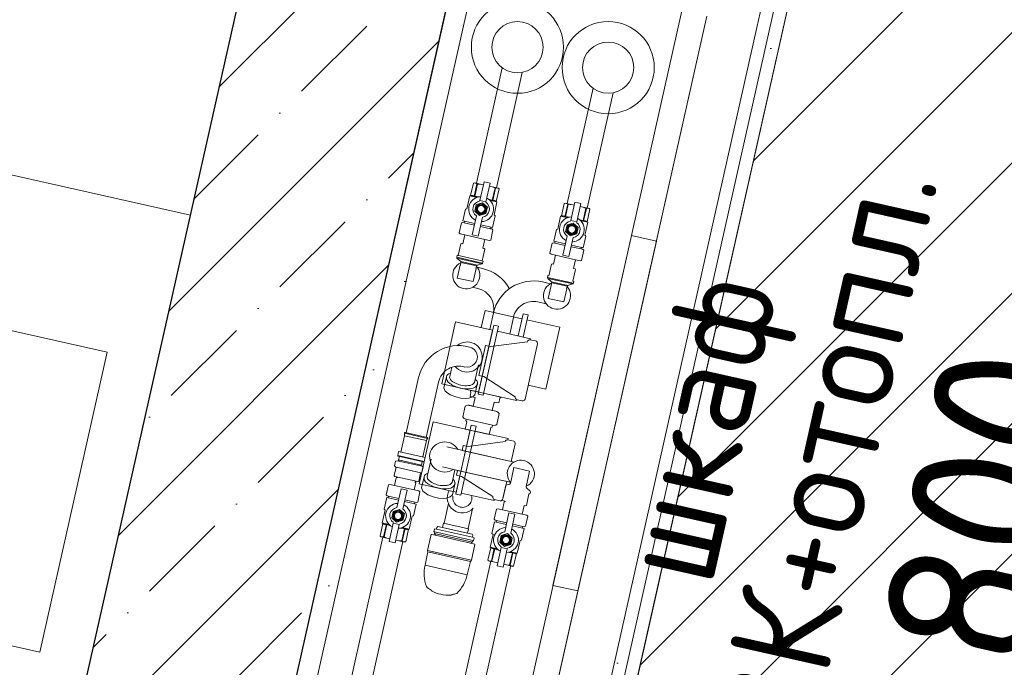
# Model space of a CAD drawing. Header units: millimetres. Extents: x -7145539 to -6664766, y 5874041 to 6141700.
# Tile 115 of 177: x -6933172 to -6932210, y 5899319 to 5899951. Entities that reach past the tile are written whole.
import ezdxf

# ---------------------------------------------------------------- set-up
doc = ezdxf.new("R2010")
doc.units = ezdxf.units.MM
doc.header["$MEASUREMENT"] = 0
for name, color, linetype in [('S - МОП.АР', 7, 'Continuous'), ('АР-Стены_внутренние_пилоны.АР', 7, 'Continuous'), ('АР-Стены_Перегородки_шахты_.АР', 7, 'Continuous'), ('АР-Чертеж-Размеры.АР', 7, 'Continuous')]:
    doc.layers.add(name, color=color, linetype=linetype)
for name, color, linetype, lineweight in [('АР-Стены_внутренние_пилоны.АР_Ном._пера__1', 7, 'Continuous', 15), ('АР-Стены_Перегородки_100_.АР_Ном._пера__1', 7, 'Continuous', 15), ('АР-Стены_Перегородки_шахты_.АР_Ном._пера__1', 7, 'Continuous', 15), ('АР-Чертеж-Размеры.АР_Ном._пера__1', 7, 'Continuous', 0), ('ИОС-Шахты и отверстия.АР_Ном._пера__1', 7, 'Continuous', 0), ('МГН.АР_Ном._пера__120', 7, 'Continuous', 0)]:
    doc.layers.add(name, color=color, linetype=linetype, lineweight=lineweight)
doc.styles.add('РЎР“Р•РќР•Р\xa0Р\x98Р\xa0_РЎРўР\x98Р›Р¬_6', font='GOST_Common.ttf')
doc.dimstyles.new('СГЕНЕРИР_СТИЛЬ__1', dxfattribs={"dimtxt": 150, "dimasz": 142.5, "dimexe": 0.18, "dimexo": 0.0625, "dimgap": 0, "dimtad": 1, "dimdec": 0, "dimzin": 0, "dimdsep": 46, "dimtxsty": 'РЎР“Р•РќР•Р\xa0Р\x98Р\xa0_РЎРўР\x98Р›Р¬_6', "dimblk": 'ARROWHEAD_6', "dimblk1": 'ARROWHEAD_6', "dimblk2": 'ARROWHEAD_6', "dimcen": 0.09, "dimse1": 1, "dimse2": 1, "dimclrd": 7, "dimclre": 7, "dimclrt": 7, "dimazin": 0, "dimtfac": 1, "dimtdec": 4, "dimtmove": 0, "dimatfit": 3, "dimfxl": 1, "dimtolj": 1, "dimtzin": 0, "dimarcsym": 0})
pattern_1 = [(45, (-6321637.81, 6319297.94), (-111.369318, 111.369318), [0, -105, 0, -157.5]), (110, (-6321287.81, 6319297.94), (148.001588, 53.868173), [0, -77, 0, -133])]
pattern_2 = [(45, (-6321637.81, 6318947.94), (-84.852814, 84.852814), []), (45, (-6321680.24, 6318990.37), (-84.852814, 84.852814), [90, -30, 0, -30])]
pattern_3 = [(0, (-6321637.814, 6318947.94), (0, 75), [0, -75])]

# ---------------------------------------------------------------- blocks, each defined once
blk = doc.blocks.new('Стена_249_1', base_point=(-6932824.21, 5900063.84))
at = {"layer": 'АР-Стены_внутренние_пилоны.АР', "linetype": 'Continuous', "lineweight": 0, "true_color": 0x000000}
h = blk.add_hatch(dxfattribs=at)
h.set_pattern_fill('ЖЕЛЕЗОБЕТОН__PROJECT__0001', color=18, style=0, pattern_type=2)
h.set_pattern_definition(pattern_2)
h.paths.add_polyline_path([(-6932909.62, 5900185.51), (-6932714.48, 5900141.68), (-6932710.1, 5900161.19), (-6932905.24, 5900205.02)])
h = blk.add_hatch(dxfattribs=at)
h.set_pattern_fill('ЖЕЛЕЗОБЕТОН__PROJECT__0001', color=18, style=0, pattern_type=2)
h.set_pattern_definition(pattern_2)
h.paths.add_polyline_path([(-6932953.45, 5899990.37), (-6932714.48, 5900141.68), (-6932909.62, 5900185.51)])
h = blk.add_hatch(dxfattribs=at)
h.set_pattern_fill('ШТУКАТУРКА__ГИПС_01_0001', color=18, style=0, pattern_type=2)
h.set_pattern_definition(pattern_1)
h.paths.add_polyline_path([(-6932895.62, 5899243.95), (-6932690.59, 5900156.81), (-6932714.48, 5900141.68), (-6932915.13, 5899248.34)])
h = blk.add_hatch(dxfattribs=at)
h.set_pattern_fill('ШТУКАТУРКА__ГИПС_01_0001', color=18, style=0, pattern_type=2)
h.set_pattern_definition(pattern_1)
h.paths.add_polyline_path([(-6932714.48, 5900141.68), (-6932690.59, 5900156.81), (-6932710.1, 5900161.19)])
h = blk.add_hatch(dxfattribs=at)
h.set_pattern_fill('ЖЕЛЕЗОБЕТОН__PROJECT__0001', color=18, style=0, pattern_type=2)
h.set_pattern_definition(pattern_2)
h.paths.add_polyline_path([(-6932919.52, 5899228.82), (-6932714.48, 5900141.68), (-6932953.45, 5899990.37), (-6933114.66, 5899272.65)])
at = {"layer": 'АР-Стены_внутренние_пилоны.АР_Ном._пера__1', "color": 7, "linetype": 'Continuous', "lineweight": 30}
for q in [(-6932714.48, 5900141.68), (-6932919.52, 5899228.82)]:
    blk.add_line((-6932915.13, 5899248.34), q, dxfattribs=at)
at = {"layer": 'АР-Стены_внутренние_пилоны.АР_Ном._пера__1', "color": 7, "linetype": 'Continuous', "lineweight": 0, "flags": 128}
blk.add_lwpolyline([(-6932895.62, 5899243.95), (-6932690.59, 5900156.81)], dxfattribs=at)
at = {"layer": 'АР-Стены_внутренние_пилоны.АР_Ном._пера__1', "color": 7, "linetype": 'Continuous', "lineweight": 30, "flags": 128}
blk.add_lwpolyline([(-6932953.45, 5899990.37), (-6933114.66, 5899272.65)], dxfattribs=at)
at = {"layer": 'АР-Стены_Перегородки_100_.АР_Ном._пера__1', "color": 7, "linetype": 'Continuous', "lineweight": 30}
for p, q in [((-6932909.62, 5900185.51), (-6932905.24, 5900205.02)), ((-6932953.45, 5899990.37), (-6932909.62, 5900185.51)), ((-6932714.48, 5900141.68), (-6932710.1, 5900161.19))]:
    blk.add_line(p, q, dxfattribs=at)
blk = doc.blocks.new('Стена_258_1', base_point=(-6933136.57, 5899175.07))
at = {"layer": 'АР-Стены_внутренние_пилоны.АР', "linetype": 'Continuous', "lineweight": 0, "true_color": 0x000000}
h = blk.add_hatch(dxfattribs=at)
h.set_pattern_fill('БЛОКИ_БЕТОННЫЕ_ЭФФЕКТИВН_78', color=18, style=0, pattern_type=2)
h.set_pattern_definition([(45, (-6321637.81, 6318947.94), (-127.279217, 127.279217), [])])
h.paths.add_polyline_path([(-6933114.66, 5899272.64), (-6933875.69, 5899443.57), (-6933919.51, 5899248.43), (-6933158.49, 5899077.5)])
at = {"layer": 'АР-Стены_внутренние_пилоны.АР_Ном._пера__1', "color": 7, "linetype": 'Continuous', "lineweight": 15, "flags": 128}
for points in [[(-6933114.66, 5899272.64), (-6933875.69, 5899443.57)], [(-6933158.49, 5899077.5), (-6933114.66, 5899272.64)], [(-6933919.51, 5899248.43), (-6933158.49, 5899077.5)]]:
    blk.add_lwpolyline(points, dxfattribs=at)
blk = doc.blocks.new('Стена_289_1', base_point=(-6932470.45, 5899973.34))
at = {"layer": 'АР-Стены_Перегородки_шахты_.АР', "linetype": 'Continuous', "lineweight": 0, "true_color": 0x000000}
h = blk.add_hatch(dxfattribs=at)
h.set_pattern_fill('ШТУКАТУРКА__ГИПС_03_0001', color=18, style=0, pattern_type=2)
h.set_pattern_definition(pattern_3)
h.paths.add_polyline_path([(-6932425.64, 5900001.71), (-6932410.71, 5900011.17), (-6932422.9, 5900013.9)])
h = blk.add_hatch(dxfattribs=at)
h.set_pattern_fill('ШТУКАТУРКА__ГИПС_03_0001', color=18, style=0, pattern_type=2)
h.set_pattern_definition(pattern_3)
h.paths.add_polyline_path([(-6932440.58, 5899992.25), (-6932425.64, 5900001.71), (-6932437.84, 5900004.45)])
h = blk.add_hatch(dxfattribs=at)
h.set_pattern_fill('ШТУКАТУРКА__ГИПС_03_0001', color=18, style=0, pattern_type=2)
h.set_pattern_definition(pattern_3)
h.paths.add_polyline_path([(-6932425.64, 5900001.71), (-6932413.44, 5899998.97), (-6932410.71, 5900011.17)])
h = blk.add_hatch(dxfattribs=at)
h.set_pattern_fill('ШТУКАТУРКА__ГИПС_03_0001', color=18, style=0, pattern_type=2)
h.set_pattern_definition(pattern_3)
h.paths.add_polyline_path([(-6932425.64, 5900001.71), (-6932614.65, 5899160.17), (-6932602.45, 5899157.43), (-6932413.44, 5899998.97)])
h = blk.add_hatch(dxfattribs=at)
h.set_pattern_fill('ШТУКАТУРКА__ГИПС_03_0001', color=18, style=0, pattern_type=2)
h.set_pattern_definition(pattern_3)
h.paths.add_polyline_path([(-6932440.58, 5899992.25), (-6932428.38, 5899989.51), (-6932425.64, 5900001.71)])
h = blk.add_hatch(dxfattribs=at)
h.set_pattern_fill('ШТУКАТУРКА__ГИПС_03_0001', color=18, style=0, pattern_type=2)
h.set_pattern_definition(pattern_3)
h.paths.add_polyline_path([(-6932440.58, 5899992.25), (-6932626.84, 5899162.91), (-6932614.65, 5899160.17), (-6932428.38, 5899989.51)])
at = {"layer": 'АР-Стены_Перегородки_шахты_.АР_Ном._пера__1', "color": 7, "linetype": 'Continuous', "lineweight": 0}
for p, q in [((-6932440.58, 5899992.25), (-6932489.36, 5900003.21)), ((-6932428.38, 5899989.51), (-6932425.64, 5900001.71)), ((-6932614.65, 5899160.17), (-6932428.38, 5899989.51)), ((-6932451.53, 5899943.47), (-6932440.58, 5899992.25)), ((-6932626.84, 5899162.91), (-6932451.53, 5899943.47))]:
    blk.add_line(p, q, dxfattribs=at)
at = {"layer": 'АР-Стены_Перегородки_шахты_.АР_Ном._пера__1', "color": 7, "linetype": 'Continuous', "lineweight": 0, "flags": 128}
for points in [[(-6932410.71, 5900011.17), (-6932422.9, 5900013.9)], [(-6932602.45, 5899157.43), (-6932410.71, 5900011.17)], [(-6932500.32, 5899954.42), (-6932675.63, 5899173.87)], [(-6932626.84, 5899162.91), (-6932675.63, 5899173.87)], [(-6932614.65, 5899160.17), (-6932626.84, 5899162.91)], [(-6932602.45, 5899157.43), (-6932614.65, 5899160.17)]]:
    blk.add_lwpolyline(points, dxfattribs=at)
blk = doc.blocks.new('*D1235', base_point=(-6321637.81, 6318947.94))
at = {"layer": 'АР-Чертеж-Размеры.АР_Ном._пера__1', "color": 7, "linetype": 'Continuous', "lineweight": 0, "transparency": 16777216}
for p, q in [((-6932035.62, 5899850.04), (-6932010.97, 5899959.81)), ((-6931978.88, 5899760.43), (-6932092.36, 5899939.66)), ((-6931898.42, 5899819.23), (-6932172.83, 5899880.86)), ((-6932210.93, 5899069.49), (-6932035.62, 5899850.04)), ((-6932267.67, 5899159.1), (-6932154.19, 5898979.88)), ((-6932073.72, 5899038.67), (-6932348.14, 5899100.31)), ((-6932235.58, 5898959.72), (-6932210.93, 5899069.49))]:
    blk.add_line(p, q, dxfattribs=at)
at = {"layer": 'АР-Чертеж-Размеры.АР_Ном._пера__1', "color": 7, "lineweight": 0, "transparency": 16777216, "insert": (-6932187.41, 5899311.12), "char_height": 150, "attachment_point": 7, "rotation": 77.34172, "style": 'РЎР“Р•РќР•Р\xa0Р\x98Р\xa0_РЎРўР\x98Р›Р¬_6'}
blk.add_mtext('\\A1;{\\pql;\\fGOST Common|b0|i0|c204|p0;\\W1.000000;800}', dxfattribs=at)
blk = doc.blocks.new('ARROWHEAD_6')
at = {"color": 0, "linetype": 'Continuous', "lineweight": 0}
for p, q in [((-0.5, -0.5), (0.5, 0.5)), ((0, 0), (-1, 0))]:
    blk.add_line(p, q, dxfattribs=at)
blk = doc.blocks.new('*D1256', base_point=(-6321637.81, 6318947.94))
at = {"layer": 'АР-Чертеж-Размеры.АР_Ном._пера__1', "color": 7, "linetype": 'Continuous', "lineweight": 0, "transparency": 16777216}
for p, q in [((-6932428.94, 5899929.06), (-6932367.31, 5900203.47)), ((-6932308.51, 5900123.01), (-6932487.74, 5900009.52)), ((-6932507.89, 5900090.92), (-6932398.13, 5900066.26)), ((-6932398.13, 5900066.26), (-6930446.74, 5899627.99)), ((-6930477.55, 5899490.79), (-6930415.92, 5899765.2)), ((-6930536.35, 5899571.25), (-6930357.13, 5899684.73)), ((-6930446.74, 5899627.99), (-6930336.97, 5899603.34))]:
    blk.add_line(p, q, dxfattribs=at)
at = {"layer": 'АР-Чертеж-Размеры.АР_Ном._пера__1', "color": 7, "lineweight": 0, "transparency": 16777216, "insert": (-6931648.51, 5899928.65), "char_height": 150, "attachment_point": 7, "rotation": 347.34172, "style": 'РЎР“Р•РќР•Р\xa0Р\x98Р\xa0_РЎРўР\x98Р›Р¬_6'}
blk.add_mtext('\\A1;{\\pql;\\fGOST Common|b0|i0|c204|p0;\\W1.000000;2\xa0000}', dxfattribs=at)

msp = doc.modelspace()

# ---------------------------------------------------------------- hatches: boundary and pattern name
at = {"layer": 'МГН.АР_Ном._пера__120', "linetype": 'Continuous', "lineweight": 0}
h = msp.add_hatch(dxfattribs=at)
h.set_pattern_fill('FACE_BRICK_0001', style=0, pattern_type=2)
h.set_pattern_definition([(45, (-6321637.81, 6318947.94), (-63.639609, 63.639609), [])])
h.paths.add_polyline_path([(-6932203.43, 5900933.13), (-6932597.87, 5899176.89), (-6930646.48, 5898738.63), (-6930252.04, 5900494.87)])

# ---------------------------------------------------------------- linework, layer by layer
at = {"layer": 'S - МОП.АР', "color": 254, "linetype": 'Continuous', "lineweight": 0, "true_color": 0xdadada, "flags": 128}
msp.add_lwpolyline([(-6932430.11, 5901316.4), (-6932708.25, 5900077.98), (-6932410.66, 5900011.14), (-6932598.02, 5899176.92), (-6930480.54, 5898701.35), (-6929109.67, 5898393.46), (-6923992.43, 5897244.16), (-6923650.36, 5898767.31), (-6930304.6, 5900260.67), (-6930252.04, 5900494.85), (-6930530.08, 5900557.25), (-6930283.82, 5901654.65), (-6931957.34, 5902030.2), (-6932132.51, 5901249.62)], close=True, dxfattribs=at)
at = {"layer": 'ИОС-Шахты и отверстия.АР_Ном._пера__1', "color": 7, "linetype": 'Continuous', "lineweight": 0}
for p, q in [((-6932919.55, 5899228.65), (-6932744.24, 5900009.21)), ((-6932524.71, 5899959.9), (-6932700.02, 5899179.35)), ((-6932500.32, 5899954.42), (-6932675.63, 5899173.87)), ((-6932700.19, 5899904.07), (-6932725.49, 5899791.42)), ((-6932680.68, 5899899.68), (-6932705.98, 5899787.04)), ((-6932611.58, 5899884.16), (-6932636.86, 5899771.6)), ((-6932592.06, 5899879.78), (-6932617.35, 5899767.22)), ((-6932727.12, 5899752.26), (-6932738.6, 5899754.83)), ((-6932727.48, 5899750.64), (-6932737.42, 5899752.87)), ((-6932711.69, 5899747.1), (-6932721.63, 5899749.33)), ((-6932709.79, 5899748.36), (-6932721.27, 5899750.94)), ((-6932736.76, 5899740.94), (-6932717.39, 5899736.59)), ((-6932638.48, 5899732.43), (-6932649.96, 5899735.01)), ((-6932638.85, 5899730.82), (-6932648.78, 5899733.05)), ((-6932623.06, 5899727.27), (-6932632.99, 5899729.5)), ((-6932621.15, 5899728.54), (-6932632.63, 5899731.12)), ((-6932744.77, 5899719.29), (-6932719.4, 5899713.59)), ((-6932720.02, 5899712.92), (-6932744.49, 5899718.42)), ((-6932718.97, 5899715.52), (-6932744.33, 5899721.22)), ((-6932740.85, 5899715.06), (-6932724.75, 5899711.44)), ((-6932648.12, 5899721.11), (-6932628.76, 5899716.77)), ((-6932725.42, 5899710.7), (-6932740.55, 5899714.1)), ((-6932656.13, 5899699.47), (-6932630.76, 5899693.77)), ((-6932631.38, 5899693.1), (-6932655.86, 5899698.6)), ((-6932652.21, 5899695.24), (-6932636.11, 5899691.62)), ((-6932636.79, 5899690.88), (-6932651.91, 5899694.28)), ((-6932723.74, 5899585.58), (-6932708.62, 5899652.9)), ((-6932703.77, 5899651.81), (-6932718.89, 5899584.49)), ((-6932708.62, 5899652.9), (-6932703.77, 5899651.81)), ((-6932749.56, 5899611.86), (-6932751.59, 5899602.89)), ((-6932727.35, 5899596.95), (-6932723.5, 5899614.09)), ((-6932794.07, 5899547.74), (-6932781.94, 5899601.71)), ((-6932754.74, 5899602.57), (-6932757.18, 5899591.7)), ((-6932774.57, 5899543.35), (-6932762.44, 5899597.34)), ((-6932718.89, 5899584.49), (-6932723.74, 5899585.58)), ((-6932688.64, 5899519.27), (-6932754.25, 5899534.01)), ((-6932802.32, 5899525.64), (-6932776.56, 5899519.85)), ((-6932778.39, 5899519.72), (-6932800.73, 5899524.74)), ((-6932769.73, 5899522.04), (-6932773.5, 5899505.31)), ((-6932779.77, 5899508.76), (-6932803.92, 5899514.18)), ((-6932802.74, 5899520.58), (-6932778.35, 5899515.1)), ((-6932779.16, 5899516.29), (-6932801.5, 5899521.31)), ((-6932740.62, 5899510.45), (-6932758.63, 5899514.49)), ((-6932805.16, 5899505.24), (-6932782.72, 5899500.2)), ((-6932776.65, 5899505), (-6932779.09, 5899494.12)), ((-6932749.27, 5899499.38), (-6932746.44, 5899511.76)), ((-6932692.52, 5899499.65), (-6932740.62, 5899510.45)), ((-6932805.53, 5899496.4), (-6932786.17, 5899492.05)), ((-6932801.66, 5899482.05), (-6932813.14, 5899484.63)), ((-6932801.3, 5899483.66), (-6932811.23, 5899485.9)), ((-6932784.32, 5899478.16), (-6932795.8, 5899480.74)), ((-6932785.51, 5899480.12), (-6932795.44, 5899482.35)), ((-6932700.13, 5899472.73), (-6932680.77, 5899468.38)), ((-6932696.26, 5899458.38), (-6932707.74, 5899460.96)), ((-6932695.9, 5899459.99), (-6932705.83, 5899462.22)), ((-6932678.93, 5899454.49), (-6932690.41, 5899457.06)), ((-6932680.11, 5899456.45), (-6932690.04, 5899458.68)), ((-6932853.31, 5899284.02), (-6932816.93, 5899445.95)), ((-6932833.8, 5899279.64), (-6932797.43, 5899441.57)), ((-6932747.91, 5899260.35), (-6932711.5, 5899422.46)), ((-6932728.4, 5899255.96), (-6932691.88, 5899418.55))]:
    msp.add_line(p, q, dxfattribs=at)
for points in [[(-6933004.9, 5899760.21), (-6933751.09, 5899927.82), (-6933860.62, 5899440.2), (-6933114.43, 5899272.59)], [(-6932719.51, 5899772.46), (-6932725.64, 5899770.55), (-6932727.05, 5899764.28), (-6932722.32, 5899759.92), (-6932716.19, 5899761.84), (-6932714.78, 5899768.11)], [(-6932630.87, 5899752.64), (-6932637.01, 5899750.72), (-6932638.41, 5899744.45), (-6932633.69, 5899740.1), (-6932627.55, 5899742.01), (-6932626.14, 5899748.28)], [(-6932574.02, 5899740.37), (-6932650.72, 5899398.88), (-6932626.32, 5899393.4), (-6932549.62, 5899734.89)], [(-6933525.06, 5899725.05), (-6933086.21, 5899626.48), (-6933152.01, 5899333.57), (-6933590.85, 5899432.14)], [(-6932684.77, 5899642.42), (-6932679.92, 5899664.01), (-6932675.07, 5899662.92), (-6932679.92, 5899641.33)], [(-6932759.36, 5899595.67), (-6932745.78, 5899656.12), (-6932709.72, 5899648.02), (-6932723.3, 5899587.56)], [(-6932767.67, 5899558.54), (-6932781.25, 5899498.05), (-6932745.22, 5899489.96), (-6932731.63, 5899550.45)], [(-6932745.66, 5899488.01), (-6932730.54, 5899555.33), (-6932725.68, 5899554.24), (-6932740.8, 5899486.92)], [(-6932803.42, 5899460.53), (-6932808.14, 5899464.88), (-6932806.74, 5899471.16), (-6932800.6, 5899473.07), (-6932795.87, 5899468.72), (-6932797.28, 5899462.44)], [(-6932698.02, 5899436.86), (-6932702.75, 5899441.21), (-6932701.34, 5899447.48), (-6932695.2, 5899449.4), (-6932690.47, 5899445.04), (-6932691.88, 5899438.77)]]:
    msp.add_lwpolyline(points, close=True, dxfattribs=at)
for points in [[(-6932717.39, 5899736.59), (-6932712.87, 5899735.57), (-6932711.53, 5899735.99), (-6932709.32, 5899745.84), (-6932710.35, 5899746.79), (-6932711.69, 5899747.1), (-6932711.33, 5899748.71), (-6932709.79, 5899748.36), (-6932707.24, 5899759.72), (-6932708.25, 5899760.66), (-6932707.97, 5899761.94), (-6932705.44, 5899773.17), (-6932706.06, 5899773.73), (-6932703.32, 5899785.95), (-6932704.02, 5899786.6), (-6932712.81, 5899788.57), (-6932712.19, 5899791.37), (-6932718.04, 5899792.68), (-6932718.67, 5899789.89), (-6932727.46, 5899791.87), (-6932728.37, 5899791.58), (-6932731.12, 5899779.36), (-6932731.92, 5899779.11), (-6932734.73, 5899766.6), (-6932736.05, 5899766.19), (-6932738.6, 5899754.83), (-6932737.05, 5899754.49), (-6932737.42, 5899752.87), (-6932738.76, 5899753.17), (-6932740.1, 5899752.76), (-6932742.31, 5899742.91), (-6932741.28, 5899741.95), (-6932736.76, 5899740.94)], [(-6932718.04, 5899792.68), (-6932722.06, 5899774.76), (-6932716.21, 5899773.45), (-6932712.19, 5899791.37)], [(-6932724.96, 5899790.81), (-6932727.7, 5899778.59), (-6932727.19, 5899778.48)], [(-6932724.44, 5899790.7), (-6932727.19, 5899778.48)], [(-6932707.25, 5899786.84), (-6932709.99, 5899774.62)], [(-6932706.73, 5899786.72), (-6932709.48, 5899774.5), (-6932709.99, 5899774.62)], [(-6932731.92, 5899779.11), (-6932725.15, 5899777.59)], [(-6932705.44, 5899773.17), (-6932712.21, 5899774.69)], [(-6932628.76, 5899716.77), (-6932624.24, 5899715.75), (-6932622.9, 5899716.17), (-6932620.68, 5899726.02), (-6932621.72, 5899726.97), (-6932623.06, 5899727.27), (-6932622.69, 5899728.89), (-6932621.15, 5899728.54), (-6932618.6, 5899739.89), (-6932619.62, 5899740.83), (-6932619.33, 5899742.11), (-6932619.32, 5899742.11), (-6932616.81, 5899753.34), (-6932617.42, 5899753.91), (-6932614.68, 5899766.13), (-6932615.38, 5899766.77), (-6932624.18, 5899768.75), (-6932623.55, 5899771.54), (-6932629.4, 5899772.86), (-6932630.03, 5899770.07), (-6932638.83, 5899772.04), (-6932639.74, 5899771.76), (-6932642.48, 5899759.54), (-6932643.28, 5899759.29), (-6932646.09, 5899746.78), (-6932647.41, 5899746.37), (-6932649.96, 5899735.01), (-6932648.42, 5899734.66), (-6932648.78, 5899733.05), (-6932650.12, 5899733.35), (-6932651.46, 5899732.93), (-6932653.67, 5899723.08), (-6932652.64, 5899722.13), (-6932648.12, 5899721.11)], [(-6932629.4, 5899772.86), (-6932633.43, 5899754.94), (-6932627.57, 5899753.62), (-6932623.55, 5899771.54)], [(-6932636.32, 5899770.99), (-6932639.06, 5899758.77), (-6932638.55, 5899758.65)], [(-6932635.81, 5899770.87), (-6932638.55, 5899758.65)], [(-6932618.61, 5899767.01), (-6932621.35, 5899754.79)], [(-6932618.1, 5899766.9), (-6932620.84, 5899754.68), (-6932621.35, 5899754.79)], [(-6932725.49, 5899759.5), (-6932729.64, 5899741.02), (-6932723.79, 5899739.7), (-6932719.64, 5899758.18)], [(-6932643.28, 5899759.29), (-6932636.51, 5899757.77)], [(-6932616.81, 5899753.34), (-6932623.57, 5899754.86)], [(-6932636.86, 5899739.67), (-6932641.01, 5899721.19), (-6932635.15, 5899719.88), (-6932631, 5899738.36)], [(-6932720.81, 5899650.51), (-6932717.05, 5899667.23), (-6932681.02, 5899659.14)], [(-6932676.16, 5899658.05), (-6932644.01, 5899650.82), (-6932657.6, 5899590.33), (-6932674.9, 5899594.23)], [(-6932704.86, 5899646.93), (-6932672.71, 5899639.71), (-6932672.97, 5899638.71)], [(-6932757.18, 5899591.7), (-6932755.97, 5899588.51), (-6932750.98, 5899584.76), (-6932745.73, 5899582.79), (-6932740.63, 5899581.64), (-6932735.9, 5899581.16), (-6932732.86, 5899581.57), (-6932729.06, 5899582.92), (-6932726.95, 5899584.82), (-6932724.32, 5899596.55)], [(-6932718.45, 5899586.44), (-6932686.29, 5899579.22), (-6932686.1, 5899580.23)], [(-6932732.44, 5899574.63), (-6932706.6, 5899568.82)], [(-6932709.67, 5899555.2), (-6932735.5, 5899561)], [(-6932773.18, 5899542.36), (-6932795.76, 5899547.43)], [(-6932773.18, 5899542.36), (-6932795.76, 5899547.43)], [(-6932795.67, 5899544.97), (-6932774.31, 5899540.17)], [(-6932726.78, 5899549.36), (-6932694.62, 5899542.14), (-6932694.69, 5899541.11)], [(-6932801.45, 5899529.51), (-6932775.69, 5899523.73)], [(-6932680.77, 5899468.38), (-6932678.85, 5899476.94), (-6932677.34, 5899476.6), (-6932676.71, 5899477), (-6932674.17, 5899488.32), (-6932673.19, 5899488.1), (-6932672.76, 5899490.03), (-6932673.03, 5899490.9), (-6932676.68, 5899494.26), (-6932676.98, 5899495.22), (-6932673.55, 5899510.48), (-6932674.95, 5899510.8), (-6932688.82, 5899513.91), (-6932691.66, 5899501.23), (-6932691.52, 5899501.2), (-6932692.1, 5899498.62), (-6932692.92, 5899497.83), (-6932696.88, 5899496.6), (-6932699.78, 5899483.69), (-6932700.13, 5899482.26), (-6932699.72, 5899481.63), (-6932697.82, 5899481.2), (-6932697.13, 5899480.64), (-6932698.43, 5899480.32), (-6932700.13, 5899472.73)], [(-6932803.28, 5899474.81), (-6932799.13, 5899493.29), (-6932793.28, 5899491.98), (-6932797.43, 5899473.5)], [(-6932779.09, 5899494.12), (-6932777.88, 5899490.94), (-6932772.89, 5899487.19), (-6932767.64, 5899485.22), (-6932762.55, 5899484.07), (-6932757.82, 5899483.59), (-6932754.78, 5899484), (-6932750.98, 5899485.34), (-6932748.87, 5899487.25), (-6932746.23, 5899498.98)], [(-6932708.02, 5899482.66), (-6932708.21, 5899481.65), (-6932740.36, 5899488.87)], [(-6932733.61, 5899454.25), (-6932729.25, 5899473.46)], [(-6932680.77, 5899468.38), (-6932676.25, 5899467.37), (-6932675.22, 5899466.41), (-6932677.43, 5899456.56), (-6932678.77, 5899456.15), (-6932680.11, 5899456.45), (-6932680.47, 5899454.83), (-6932678.93, 5899454.49), (-6932681.48, 5899443.13), (-6932682.8, 5899442.72), (-6932683.09, 5899441.44), (-6932683.08, 5899441.43), (-6932685.61, 5899430.21), (-6932686.41, 5899429.96), (-6932689.15, 5899417.74), (-6932690.06, 5899417.46), (-6932698.86, 5899419.43), (-6932699.49, 5899416.64), (-6932705.34, 5899417.95), (-6932704.71, 5899420.75), (-6932713.51, 5899422.72), (-6932714.21, 5899423.37), (-6932711.46, 5899435.59), (-6932712.08, 5899436.15), (-6932709.27, 5899448.66), (-6932710.29, 5899449.6), (-6932707.74, 5899460.96), (-6932706.19, 5899460.61), (-6932705.83, 5899462.22), (-6932707.17, 5899462.53), (-6932708.21, 5899463.48), (-6932705.99, 5899473.33), (-6932704.65, 5899473.75), (-6932700.13, 5899472.73)], [(-6932697.89, 5899451.14), (-6932693.74, 5899469.62), (-6932687.88, 5899468.3), (-6932692.03, 5899449.82)], [(-6932817.48, 5899459.83), (-6932810.71, 5899458.31)], [(-6932816.19, 5899446.27), (-6932813.45, 5899458.49), (-6932812.93, 5899458.38)], [(-6932815.68, 5899446.16), (-6932812.93, 5899458.38)], [(-6932810.74, 5899441.62), (-6932806.71, 5899459.54), (-6932800.86, 5899458.23), (-6932804.88, 5899440.31)], [(-6932791.01, 5899453.88), (-6932797.77, 5899455.4)], [(-6932758.59, 5899455.44), (-6932734.07, 5899449.93)], [(-6932798.48, 5899442.29), (-6932795.74, 5899454.51)], [(-6932797.97, 5899442.18), (-6932795.22, 5899454.4), (-6932795.74, 5899454.51)], [(-6932729.44, 5899441.21), (-6932766.48, 5899449.53)], [(-6932766.15, 5899450.99), (-6932729.11, 5899442.67)], [(-6932765.34, 5899447.74), (-6932731.23, 5899440.08)], [(-6932729.43, 5899445.82), (-6932764.52, 5899453.69)], [(-6932712.08, 5899436.15), (-6932705.31, 5899434.63)], [(-6932705.34, 5899417.95), (-6932701.32, 5899435.87), (-6932695.46, 5899434.56), (-6932699.49, 5899416.64)], [(-6932773.28, 5899432.9), (-6932730.37, 5899423.4)], [(-6932731.27, 5899422.33), (-6932772.89, 5899431.68)], [(-6932710.79, 5899422.6), (-6932708.05, 5899434.82), (-6932707.53, 5899434.7)], [(-6932710.28, 5899422.48), (-6932707.53, 5899434.7)], [(-6932693.08, 5899418.62), (-6932690.34, 5899430.84)], [(-6932692.57, 5899418.51), (-6932689.83, 5899430.73), (-6932690.34, 5899430.84)], [(-6932685.61, 5899430.21), (-6932692.38, 5899431.73)], [(-6932775.59, 5899418.56), (-6932734.43, 5899409.32)]]:
    msp.add_lwpolyline(points, dxfattribs=at)
for points in [[(-6932728.37, 5899791.58, -0.267304), (-6932724.96, 5899790.81), (-6932724.44, 5899790.7, -0.075295), (-6932718.68, 5899789.83)], [(-6932703.32, 5899785.95, 0.267304), (-6932706.73, 5899786.72), (-6932707.25, 5899786.84, 0.075295), (-6932712.83, 5899788.51)], [(-6932727.7, 5899778.59, 0.267236), (-6932731.12, 5899779.36), (-6932731.92, 5899779.11)], [(-6932727.19, 5899778.48, -0.049494), (-6932723.34, 5899778.11)], [(-6932709.99, 5899774.62, 0.049494), (-6932713.62, 5899775.93)], [(-6932709.48, 5899774.5, -0.267236), (-6932706.06, 5899773.73), (-6932705.44, 5899773.17)], [(-6932639.74, 5899771.76, -0.267304), (-6932636.32, 5899770.99), (-6932635.81, 5899770.87, -0.075295), (-6932630.04, 5899770)], [(-6932614.68, 5899766.13, 0.267304), (-6932618.1, 5899766.9), (-6932618.61, 5899767.01, 0.075295), (-6932624.19, 5899768.69)], [(-6932639.06, 5899758.77, 0.267236), (-6932642.48, 5899759.54), (-6932643.28, 5899759.29)], [(-6932638.55, 5899758.65, -0.049494), (-6932634.71, 5899758.28)], [(-6932621.35, 5899754.79, 0.049494), (-6932624.99, 5899756.1)], [(-6932620.84, 5899754.68, -0.267236), (-6932617.42, 5899753.91), (-6932616.81, 5899753.34)], [(-6932724.8, 5899709.39), (-6932719.64, 5899708.23, -0.215316), (-6932693.33, 5899688.43)], [(-6932708.88, 5899664.82, -0.414214), (-6932661.09, 5899695.08), (-6932653.15, 5899693.3)], [(-6932729.18, 5899689.88), (-6932724.02, 5899688.72, -0.413714), (-6932708.88, 5899664.82), (-6932712.51, 5899648.65)], [(-6932657.36, 5899673.74), (-6932665.47, 5899675.57, 0.414214), (-6932689.37, 5899660.43), (-6932693, 5899644.27)], [(-6932750.97, 5899605.64, 0.34341), (-6932754.74, 5899602.57, 0.314934), (-6932751.45, 5899595.98, 0.105408), (-6932741.32, 5899591.56, 0.106561), (-6932730.53, 5899591.17, 0.321167), (-6932724.57, 5899595.43, 0.287384), (-6932726.59, 5899600.16)], [(-6932772.88, 5899508.07, 0.34341), (-6932776.65, 5899505, 0.314934), (-6932773.37, 5899498.4, 0.105408), (-6932763.24, 5899493.99, 0.106561), (-6932752.44, 5899493.6, 0.321167), (-6932746.49, 5899497.86, 0.287384), (-6932748.5, 5899502.59)], [(-6932752.82, 5899478.69), (-6932757.13, 5899459.53), (-6932757.65, 5899459.64), (-6932758.59, 5899455.44), (-6932763.13, 5899456.45), (-6932764.15, 5899455.35), (-6932764.52, 5899453.69), (-6932766.46, 5899454.13), (-6932767.11, 5899451.21), (-6932766.15, 5899450.99), (-6932766.48, 5899449.53), (-6932765.34, 5899447.74), (-6932769.49, 5899448.67), (-6932769.78, 5899448.48), (-6932773.28, 5899432.9, 0.18889), (-6932772.89, 5899431.68), (-6932775.59, 5899418.56, 0.144523), (-6932774.3, 5899397.89, 0.153994), (-6932770.09, 5899394.71, 0.223601), (-6932768.68, 5899393.21, 0.076218), (-6932760.33, 5899390.26, 0.107766), (-6932750.31, 5899389.4, 0.217609), (-6932749.16, 5899390.11, 0.108187), (-6932744.69, 5899390.99, 0.144955), (-6932734.43, 5899409.32), (-6932731.27, 5899422.33, 0.213187), (-6932730.37, 5899423.4), (-6932726.9, 5899438.85), (-6932727.09, 5899439.15), (-6932731.23, 5899440.08), (-6932729.44, 5899441.21), (-6932729.11, 5899442.67), (-6932728.18, 5899442.46), (-6932727.53, 5899445.39), (-6932729.43, 5899445.82), (-6932729.05, 5899447.47), (-6932729.5, 5899448.9), (-6932734.07, 5899449.93), (-6932733.12, 5899454.14), (-6932757.65, 5899459.64)], [(-6932813.45, 5899458.49, -0.267236), (-6932816.86, 5899459.26), (-6932817.48, 5899459.83)], [(-6932812.93, 5899458.38, 0.049494), (-6932809.3, 5899457.07)], [(-6932795.74, 5899454.51, -0.049494), (-6932799.58, 5899454.88)], [(-6932819.61, 5899447.04, 0.267304), (-6932816.19, 5899446.27), (-6932815.68, 5899446.16, 0.075295), (-6932810.1, 5899444.48)], [(-6932795.22, 5899454.4, 0.267236), (-6932791.81, 5899453.63), (-6932791.01, 5899453.88)], [(-6932794.55, 5899441.41, -0.267304), (-6932797.97, 5899442.18), (-6932798.48, 5899442.29, -0.075295), (-6932804.24, 5899443.16)], [(-6932708.05, 5899434.82, -0.267236), (-6932711.46, 5899435.59), (-6932712.08, 5899436.15)], [(-6932707.53, 5899434.7, 0.049494), (-6932703.9, 5899433.39)], [(-6932690.34, 5899430.84, -0.049494), (-6932694.18, 5899431.21)], [(-6932689.83, 5899430.73, 0.267236), (-6932686.41, 5899429.96), (-6932685.61, 5899430.21)], [(-6932714.21, 5899423.37, 0.267304), (-6932710.79, 5899422.6), (-6932710.28, 5899422.48, 0.075295), (-6932704.7, 5899420.81)], [(-6932689.15, 5899417.74, -0.267304), (-6932692.57, 5899418.51), (-6932693.08, 5899418.62, -0.075295), (-6932698.84, 5899419.49)]]:
    msp.add_lwpolyline(points, format="xyb", dxfattribs=at)
for points in [[(-6932736.76, 5899740.94), (-6932738.68, 5899732.38), (-6932740.18, 5899732.72), (-6932740.82, 5899732.32), (-6932743.36, 5899721), (-6932744.33, 5899721.22), (-6932744.77, 5899719.29, 0.267016), (-6932744.49, 5899718.42), (-6932740.85, 5899715.06, -0.26843), (-6932740.55, 5899714.1), (-6932741.13, 5899711.52), (-6932741.28, 5899711.55), (-6932744.13, 5899698.87), (-6932728.71, 5899695.41), (-6932725.86, 5899708.09), (-6932726.01, 5899708.12), (-6932725.42, 5899710.7, -0.274926), (-6932724.75, 5899711.44), (-6932720.02, 5899712.92, 0.267949), (-6932719.4, 5899713.59), (-6932718.97, 5899715.52), (-6932719.94, 5899715.74), (-6932717.4, 5899727.06), (-6932717.8, 5899727.69), (-6932719.32, 5899728.03), (-6932717.39, 5899736.59)], [(-6932648.12, 5899721.11), (-6932650.04, 5899712.56), (-6932651.54, 5899712.9), (-6932652.18, 5899712.49), (-6932654.72, 5899701.17), (-6932655.7, 5899701.39), (-6932656.13, 5899699.47, 0.267016), (-6932655.86, 5899698.6), (-6932652.21, 5899695.24, -0.26843), (-6932651.91, 5899694.28), (-6932652.49, 5899691.7), (-6932652.64, 5899691.73), (-6932655.49, 5899679.05), (-6932640.07, 5899675.58), (-6932637.22, 5899688.27), (-6932637.37, 5899688.3), (-6932636.79, 5899690.88, -0.274926), (-6932636.11, 5899691.62), (-6932631.38, 5899693.1, 0.267949), (-6932630.76, 5899693.77), (-6932630.33, 5899695.69), (-6932631.3, 5899695.91), (-6932628.76, 5899707.23), (-6932629.16, 5899707.87), (-6932630.68, 5899708.21), (-6932628.76, 5899716.77)], [(-6932723.05, 5899603.91), (-6932716.49, 5899633.11), (-6932711.61, 5899632.01), (-6932675.57, 5899636.77, -0.368919), (-6932672.97, 5899638.71), (-6932667.7, 5899637.56, -0.414214), (-6932665.81, 5899634.57), (-6932677.98, 5899580.54, -0.368919), (-6932680.85, 5899579.02), (-6932685.73, 5899580.12, -0.414214), (-6932687.62, 5899583.1), (-6932718.17, 5899602.81)], [(-6932736.46, 5899551.54), (-6932734.89, 5899558.54), (-6932735.76, 5899559.81), (-6932735.5, 5899561, -0.1886), (-6932738.83, 5899563.28), (-6932736.43, 5899573.99, -0.222648), (-6932731.33, 5899574.38), (-6932728.7, 5899573.79), (-6932726.83, 5899582.34), (-6932731.68, 5899583.43), (-6932730.85, 5899587.15), (-6932731.2, 5899588.93), (-6932731.11, 5899589.32), (-6932701.74, 5899582.69), (-6932702.61, 5899581.67), (-6932703.63, 5899577.12), (-6932708.22, 5899577.86), (-6932710.07, 5899569.6), (-6932706.6, 5899568.82, -0.1886), (-6932703.27, 5899566.54), (-6932705.67, 5899555.84, -0.1886), (-6932709.67, 5899555.2), (-6932710.07, 5899553.41), (-6932711.45, 5899552.92), (-6932712.95, 5899546.26)], [(-6932818.91, 5899446.39), (-6932819.61, 5899447.04), (-6932816.86, 5899459.26), (-6932817.48, 5899459.83), (-6932814.67, 5899472.34), (-6932815.69, 5899473.27), (-6932813.14, 5899484.63), (-6932811.59, 5899484.28), (-6932811.23, 5899485.9), (-6932812.57, 5899486.2), (-6932813.6, 5899487.15), (-6932811.39, 5899497), (-6932810.05, 5899497.42), (-6932805.53, 5899496.4), (-6932803.83, 5899503.99), (-6932802.53, 5899504.31), (-6932803.42, 5899504.85), (-6932805.16, 5899505.24, -0.414214), (-6932805.73, 5899506.14), (-6932803.92, 5899514.18), (-6932804.17, 5899514.24), (-6932805.49, 5899515.45), (-6932804.46, 5899520.05), (-6932802.74, 5899520.58), (-6932800.81, 5899520.15, -0.39559), (-6932801.5, 5899521.31), (-6932800.73, 5899524.74), (-6932801.92, 5899525.01, -0.415192), (-6932802.32, 5899525.64), (-6932801.45, 5899529.51), (-6932799.26, 5899529.02), (-6932795.67, 5899544.97), (-6932795.58, 5899545.57, 0.097856), (-6932795.76, 5899547.43, -0.573555), (-6932795.23, 5899548), (-6932773.41, 5899543.1, -0.573436), (-6932773.18, 5899542.36, 0.12888), (-6932774.31, 5899540.17), (-6932777.89, 5899524.22), (-6932775.69, 5899523.73), (-6932776.56, 5899519.85, -0.415822), (-6932777.19, 5899519.45), (-6932778.39, 5899519.72), (-6932779.16, 5899516.29, -0.391853), (-6932780.26, 5899515.54), (-6932778.35, 5899515.1), (-6932777.58, 5899514.4), (-6932778.78, 5899509.06), (-6932779.77, 5899508.76), (-6932780.02, 5899508.82), (-6932781.82, 5899500.77, -0.414214), (-6932782.72, 5899500.2), (-6932784.77, 5899500.66), (-6932784.32, 5899500.27), (-6932784.34, 5899500.18), (-6932785.66, 5899499.85), (-6932784.61, 5899499.01), (-6932786.17, 5899492.05), (-6932781.65, 5899491.04), (-6932780.61, 5899490.09), (-6932782.83, 5899480.24), (-6932784.17, 5899479.82), (-6932785.51, 5899480.12), (-6932785.87, 5899478.51), (-6932784.32, 5899478.16), (-6932786.87, 5899466.8), (-6932788.2, 5899466.39), (-6932788.48, 5899465.11), (-6932791.01, 5899453.88), (-6932791.81, 5899453.63), (-6932794.55, 5899441.41), (-6932795.46, 5899441.13), (-6932804.26, 5899443.1), (-6932804.88, 5899440.31), (-6932810.74, 5899441.62), (-6932810.11, 5899444.42)], [(-6932691.56, 5899519.93), (-6932687.72, 5899537, 0.349839), (-6932689.06, 5899539.79), (-6932694.69, 5899541.11, 0.398821), (-6932697.47, 5899539.19), (-6932733.52, 5899534.44), (-6932738.4, 5899535.54), (-6932739.49, 5899530.69)], [(-6932695.94, 5899500.41), (-6932699.78, 5899483.34, -0.349839), (-6932702.18, 5899481.4), (-6932707.83, 5899482.6, -0.398821), (-6932709.52, 5899485.53), (-6932740.08, 5899505.24), (-6932744.96, 5899506.33), (-6932743.87, 5899511.18)]]:
    msp.add_lwpolyline(points, format="xyb", close=True, dxfattribs=at)
for centre, radius in [((-6932685.41, 5899924.23), 45), ((-6932685.41, 5899924.23), 25), ((-6932596.8, 5899904.33), 45), ((-6932596.8, 5899904.33), 25), ((-6932720.91, 5899766.19), 5.2), ((-6932720.91, 5899766.19), 4.7), ((-6932720.91, 5899766.19), 4), ((-6932720.91, 5899766.19), 3.5), ((-6932632.28, 5899746.37), 5.2), ((-6932632.28, 5899746.37), 4.7), ((-6932632.28, 5899746.37), 4), ((-6932632.28, 5899746.37), 3.5), ((-6932802.01, 5899466.8), 5.2), ((-6932802.01, 5899466.8), 4.7), ((-6932802.01, 5899466.8), 4), ((-6932802.01, 5899466.8), 3.5), ((-6932696.61, 5899443.13), 5.2), ((-6932696.61, 5899443.13), 4.7), ((-6932696.61, 5899443.13), 4), ((-6932696.61, 5899443.13), 3.5)]:
    msp.add_circle(centre, radius, dxfattribs=at)
for centre, radius, start, end in [((-6932720.91, 5899766.19), 12.16, 91.62336, 243.05965), ((-6932720.91, 5899766.19), 8.11, 99.04958, 235.63343), ((-6932720.91, 5899766.19), 12.16, 271.62336, 63.05965), ((-6932720.91, 5899766.19), 8.11, 279.04958, 55.63343), ((-6932632.28, 5899746.37), 12.16, 91.62336, 243.05965), ((-6932632.28, 5899746.37), 8.11, 99.04958, 235.63343), ((-6932632.28, 5899746.37), 12.16, 271.62336, 63.05965), ((-6932632.28, 5899746.37), 8.11, 279.04958, 55.63343), ((-6932735.43, 5899701.53), 13.26, 113.11912, 41.56389), ((-6932646.79, 5899681.7), 13.26, 113.11912, 41.56389), ((-6932743.04, 5899593.17), 39.83, 74.4263, 167.61614), ((-6932734.53, 5899621.82), 14.75, 218.15068, 131.04228), ((-6932734.53, 5899621.82), 9.96, 257.33972, 77.36013), ((-6932742.98, 5899593.05), 19.93, 71.76794, 167.55212), ((-6932747.92, 5899602.26), 3.72, 170.22407, 221.49644), ((-6932740.88, 5899607.9), 12.74, 219.51596, 246.72593), ((-6932735.36, 5899618.5), 24.67, 244.68671, 257.54523), ((-6932735.45, 5899616.39), 22.6, 256.59513, 275.80908), ((-6932734.42, 5899606.08), 12.24, 275.92978, 290.19223), ((-6932731.56, 5899599.13), 4.74, 286.66986, 332.63692), ((-6932756.44, 5899524.25), 14.75, 30.04046, 304.64255), ((-6932682.09, 5899507.79), 13.26, 293.11912, 221.56389), ((-6932769.84, 5899504.68), 3.72, 170.22407, 221.49644), ((-6932762.79, 5899510.33), 12.74, 219.51596, 246.72593), ((-6932757.28, 5899520.93), 24.67, 244.68671, 257.54523), ((-6932757.36, 5899518.82), 22.6, 256.59513, 275.80908), ((-6932756.34, 5899508.51), 12.24, 275.92978, 290.19223), ((-6932753.47, 5899501.56), 4.74, 286.66986, 332.63692), ((-6932739.2, 5899484.35), 14.75, 150.43484, 316.22831), ((-6932739.2, 5899484.35), 9.3, 170.93081, 13.90514), ((-6932802.01, 5899466.8), 12.16, 91.62336, 243.05965), ((-6932802.01, 5899466.8), 8.11, 99.04958, 235.63343), ((-6932802.01, 5899466.8), 12.16, 271.62336, 63.05965), ((-6932802.01, 5899466.8), 8.11, 279.04958, 55.63343), ((-6932696.61, 5899443.13), 12.16, 91.62336, 243.05965), ((-6932696.61, 5899443.13), 8.11, 99.04958, 235.63343), ((-6932696.61, 5899443.13), 12.16, 271.62336, 63.05965), ((-6932696.61, 5899443.13), 8.11, 279.04958, 55.63343)]:
    msp.add_arc(centre, radius, start, end, dxfattribs=at)
at = {"layer": 'МГН.АР_Ном._пера__120', "color": 7, "linetype": 'Continuous', "lineweight": 0, "flags": 128}
msp.add_lwpolyline([(-6932203.43, 5900933.13), (-6932597.87, 5899176.89), (-6930646.48, 5898738.63), (-6930252.04, 5900494.87)], close=True, dxfattribs=at)

# ---------------------------------------------------------------- block references
at = {"layer": 'АР-Стены_внутренние_пилоны.АР', "color": 7, "lineweight": 0}
for name, p in [('Стена_249_1', (-6932824.21, 5900063.84)), ('Стена_258_1', (-6933136.57, 5899175.07))]:
    msp.add_blockref(name, p, dxfattribs=at)
at = {"layer": 'АР-Стены_Перегородки_шахты_.АР', "color": 7, "lineweight": 0}
msp.add_blockref('Стена_289_1', (-6932470.45, 5899973.34), dxfattribs=at)

# ---------------------------------------------------------------- texts
at = {"layer": 'ИОС-Шахты и отверстия.АР_Ном._пера__1', "color": 7, "linetype": 'Continuous', "lineweight": 0, "insert": (-6932448.84, 5899538.36), "char_height": 100, "width": 705.993, "attachment_point": 5, "rotation": 77.3415, "line_spacing_factor": 0.776005, "style": 'РЎР“Р•РќР•Р\xa0Р\x98Р\xa0_РЎРўР\x98Р›Р¬_6'}
msp.add_mtext('\\A1;{\\pqc;\\fGOST Common|b0|i0|c204|p0;\\W1.000000;шкаф ВК+отопл.}', dxfattribs=at)

# ---------------------------------------------------------------- dimensions: what is measured, and where the dimension line sits
at = {"layer": 'АР-Чертеж-Размеры.АР', "color": 7, "linetype": 'Continuous', "lineweight": 0}
for base, p1, p2, angle, picture, middle, turn in [((-6930446.74, 5899627.99), (-6932203.43, 5900933.13), (-6930252.04, 5900494.87), 347.34172, '*D1256', (-6931381.02, 5899945.44), 347.34172), ((-6932035.62, 5899850.04), (-6932675.59, 5899173.85), (-6932500.27, 5899954.4), 77.34172, '*D1235', (-6932223.06, 5899494.63), 77.34172)]:
    dim = msp.add_linear_dim(base=base, p1=p1, p2=p2, angle=angle, dimstyle='СГЕНЕРИР_СТИЛЬ__1', dxfattribs=at)
    dim.commit()
    dim.dimension.update_dxf_attribs({"geometry": picture, "text_midpoint": middle, "dimtype": 160, "text_rotation": turn})

doc.saveas('drawing.dxf')
